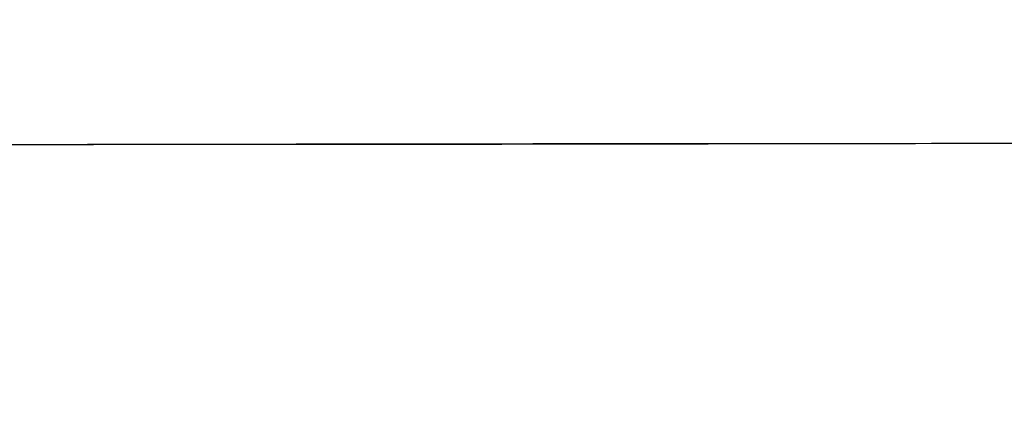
# Model space of a CAD drawing. Header units: millimetres. Extents: x -2852 to 102, y -106 to 97.
# Tile 182 of 256: x -1450 to -1412, y -12 to 3. Entities that reach past the tile are written whole.
import ezdxf

# ---------------------------------------------------------------- set-up
doc = ezdxf.new("R2010")
doc.units = ezdxf.units.MM
doc.header["$MEASUREMENT"] = 0
doc.layers.add('Predefinito', color=5, linetype='Continuous')

msp = doc.modelspace()

# ---------------------------------------------------------------- linework, layer by layer
at = {"layer": 'Predefinito', "extrusion": (-0.001367, 0.999999, 0)}
for points in [[(983.367, 1026.299), (1033.951, 933.904), (1051.093, 904.448), (1068.819, 875.343), (1088.349, 844.957), (1109.189, 814.542), (1120.088, 799.478), (1131.274, 784.626), (1142.741, 770.047), (1154.541, 755.736), (1166.545, 741.9), (1178.925, 728.401), (1191.433, 715.565), (1197.843, 709.301), (1204.361, 703.152), (1210.798, 697.297), (1217.344, 691.567), (1224.005, 685.97), (1230.784, 680.516), (1237.443, 675.397), (1244.219, 670.432), (1251.114, 665.636), (1258.13, 661.02), (1265.006, 656.757), (1271.998, 652.689), (1279.108, 648.829), (1286.336, 645.193), (1293.43, 641.909), (1300.63, 638.866), (1304.269, 637.439), (1307.932, 636.079), (1311.621, 634.787), (1315.334, 633.565), (1319.524, 632.282), (1323.741, 631.09), (1327.982, 629.991), (1332.246, 628.985), (1336.28, 628.121), (1340.331, 627.339), (1344.397, 626.637), (1348.476, 626.015), (1352.54, 625.477), (1356.612, 625.017), (1360.693, 624.634), (1364.78, 624.328), (1368.873, 624.098), (1372.969, 623.942), (1377.067, 623.861), (1381.166, 623.853), (1389.34, 624.051), (1397.501, 624.529), (1405.643, 625.279), (1413.756, 626.292), (1421.825, 627.558), (1429.852, 629.072), (1437.83, 630.826), (1445.754, 632.811), (1453.584, 635.012), (1461.349, 637.429), (1469.045, 640.057), (1476.669, 642.89), (1484.127, 645.886), (1491.506, 649.073), (1498.801, 652.448), (1506.009, 656.005), (1512.971, 659.66), (1519.841, 663.485), (1526.614, 667.477), (1533.286, 671.637), (1539.437, 675.681), (1545.49, 679.871), (1551.44, 684.206), (1557.281, 688.686), (1564.678, 694.709), (1571.871, 700.974), (1575.681, 704.469), (1579.427, 708.031), (1583.109, 711.66), (1586.726, 715.354), (1593.639, 722.79), (1600.298, 730.452), (1606.653, 738.254), (1612.769, 746.245), (1618.65, 754.398), (1624.315, 762.705), (1629.811, 771.198), (1635.117, 779.808), (1640.353, 788.694), (1645.432, 797.672), (1655.203, 815.841), (1710.52, 926.067), (1722.234, 947.605), (1734.908, 969.545), (1758.397, 1007.397), (1761.524, 1012.752), (1762.955, 1015.323), (1764.339, 1017.918), (1765.581, 1020.37), (1766.76, 1022.852), (1767.749, 1025.096), (1768.215, 1026.23), (1768.66, 1027.372)], [(983.367, 1026.299), (1033.951, 933.904), (1051.093, 904.448), (1068.819, 875.343), (1088.349, 844.957), (1109.189, 814.542), (1120.088, 799.478), (1131.274, 784.626), (1142.741, 770.047), (1154.541, 755.736), (1166.545, 741.9), (1178.925, 728.401), (1191.433, 715.565), (1197.843, 709.301), (1204.361, 703.152), (1210.798, 697.297), (1217.344, 691.567), (1224.005, 685.97), (1230.784, 680.516), (1237.443, 675.397), (1244.219, 670.432), (1251.114, 665.636), (1258.13, 661.02), (1265.006, 656.757), (1271.998, 652.689), (1279.108, 648.829), (1286.336, 645.193), (1293.43, 641.909), (1300.63, 638.866), (1304.269, 637.439), (1307.932, 636.079), (1311.621, 634.787), (1315.334, 633.565), (1319.524, 632.282), (1323.741, 631.09), (1327.982, 629.991), (1332.246, 628.985), (1336.28, 628.121), (1340.331, 627.339), (1344.397, 626.637), (1348.476, 626.015), (1352.54, 625.477), (1356.612, 625.017), (1360.693, 624.634), (1364.78, 624.328), (1368.873, 624.098), (1372.969, 623.942), (1377.067, 623.861), (1381.166, 623.853), (1389.34, 624.051), (1397.501, 624.529), (1405.643, 625.279), (1413.756, 626.292), (1421.825, 627.558), (1429.852, 629.072), (1437.83, 630.826), (1445.754, 632.811), (1453.584, 635.012), (1461.349, 637.429), (1469.045, 640.057), (1476.669, 642.89), (1484.127, 645.886), (1491.506, 649.073), (1498.801, 652.448), (1506.009, 656.005), (1512.971, 659.66), (1519.841, 663.485), (1526.614, 667.477), (1533.286, 671.637), (1539.437, 675.681), (1545.49, 679.871), (1551.44, 684.206), (1557.281, 688.686), (1564.678, 694.709), (1571.871, 700.974), (1575.681, 704.469), (1579.427, 708.031), (1583.109, 711.66), (1586.726, 715.354), (1593.639, 722.79), (1600.298, 730.452), (1606.653, 738.254), (1612.769, 746.245), (1618.65, 754.398), (1624.315, 762.705), (1629.811, 771.198), (1635.117, 779.808), (1640.353, 788.694), (1645.432, 797.672), (1655.203, 815.841), (1710.52, 926.067), (1722.234, 947.605), (1734.908, 969.545), (1758.397, 1007.397), (1761.524, 1012.752), (1762.955, 1015.323), (1764.339, 1017.918), (1765.581, 1020.37), (1766.76, 1022.852), (1767.749, 1025.096), (1768.215, 1026.23), (1768.66, 1027.372)], [(977.044, 1023.296), (1027.688, 930.777), (1044.889, 901.207), (1062.687, 871.968), (1082.309, 841.419), (1103.267, 810.81), (1114.235, 795.638), (1125.5, 780.669), (1137.055, 765.964), (1148.955, 751.517), (1161.072, 737.536), (1173.581, 723.881), (1186.234, 710.878), (1192.725, 704.526), (1199.33, 698.285), (1205.858, 692.338), (1212.502, 686.511), (1219.269, 680.815), (1226.162, 675.259), (1232.941, 670.037), (1239.845, 664.967), (1246.879, 660.062), (1254.046, 655.335), (1261.078, 650.963), (1268.239, 646.784), (1275.531, 642.812), (1282.954, 639.064), (1290.251, 635.672), (1297.669, 632.523), (1301.422, 631.044), (1305.203, 629.633), (1309.013, 628.291), (1312.852, 627.02), (1317.186, 625.684), (1321.548, 624.442), (1325.935, 623.297), (1330.343, 622.248), (1334.513, 621.348), (1338.7, 620.531), (1342.902, 619.798), (1347.115, 619.149), (1351.312, 618.586), (1355.516, 618.103), (1359.727, 617.701), (1363.944, 617.378), (1368.164, 617.134), (1372.387, 616.966), (1376.611, 616.876), (1380.834, 616.861), (1389.25, 617.052), (1397.648, 617.531), (1406.019, 618.289), (1414.355, 619.317), (1422.64, 620.606), (1430.877, 622.148), (1439.06, 623.935), (1447.182, 625.958), (1455.203, 628.202), (1463.155, 630.666), (1471.033, 633.345), (1478.834, 636.234), (1486.464, 639.288), (1494.011, 642.537), (1501.471, 645.977), (1508.841, 649.604), (1515.96, 653.33), (1522.985, 657.23), (1529.912, 661.303), (1536.736, 665.546), (1543.03, 669.674), (1549.225, 673.951), (1555.319, 678.379), (1561.304, 682.958), (1568.889, 689.117), (1576.266, 695.526), (1580.173, 699.1), (1584.015, 702.744), (1587.79, 706.456), (1591.499, 710.234), (1598.583, 717.834), (1605.402, 725.662), (1611.903, 733.624), (1618.152, 741.771), (1624.154, 750.073), (1629.926, 758.52), (1635.517, 767.144), (1640.906, 775.874), (1646.215, 784.869), (1651.356, 793.943), (1661.22, 812.264), (1716.516, 922.454), (1728.145, 943.855), (1740.711, 965.629), (1764.196, 1003.476), (1767.419, 1008.976), (1770.366, 1014.359), (1771.688, 1016.949), (1772.962, 1019.604), (1774.047, 1022.041), (1774.568, 1023.29), (1775.071, 1024.56)], [(977.044, 1023.296), (1027.688, 930.777), (1044.889, 901.207), (1062.687, 871.968), (1082.309, 841.419), (1103.267, 810.81), (1114.235, 795.638), (1125.5, 780.669), (1137.055, 765.964), (1148.955, 751.517), (1161.072, 737.536), (1173.581, 723.881), (1186.234, 710.878), (1192.725, 704.526), (1199.33, 698.285), (1205.858, 692.338), (1212.502, 686.511), (1219.269, 680.815), (1226.162, 675.259), (1232.941, 670.037), (1239.845, 664.967), (1246.879, 660.062), (1254.046, 655.335), (1261.078, 650.963), (1268.239, 646.784), (1275.531, 642.812), (1282.954, 639.064), (1290.251, 635.672), (1297.669, 632.523), (1301.422, 631.044), (1305.203, 629.633), (1309.013, 628.291), (1312.852, 627.02), (1317.186, 625.684), (1321.548, 624.442), (1325.935, 623.297), (1330.343, 622.248), (1334.513, 621.348), (1338.7, 620.531), (1342.902, 619.798), (1347.115, 619.149), (1351.312, 618.586), (1355.516, 618.103), (1359.727, 617.701), (1363.944, 617.378), (1368.164, 617.134), (1372.387, 616.966), (1376.611, 616.876), (1380.834, 616.861), (1389.25, 617.052), (1397.648, 617.531), (1406.019, 618.289), (1414.355, 619.317), (1422.64, 620.606), (1430.877, 622.148), (1439.06, 623.935), (1447.182, 625.958), (1455.203, 628.202), (1463.155, 630.666), (1471.033, 633.345), (1478.834, 636.234), (1486.464, 639.288), (1494.011, 642.537), (1501.471, 645.977), (1508.841, 649.604), (1515.96, 653.33), (1522.985, 657.23), (1529.912, 661.303), (1536.736, 665.546), (1543.03, 669.674), (1549.225, 673.951), (1555.319, 678.379), (1561.304, 682.958), (1568.889, 689.117), (1576.266, 695.526), (1580.173, 699.1), (1584.015, 702.744), (1587.79, 706.456), (1591.499, 710.234), (1598.583, 717.834), (1605.402, 725.662), (1611.903, 733.624), (1618.152, 741.771), (1624.154, 750.073), (1629.926, 758.52), (1635.517, 767.144), (1640.906, 775.874), (1646.215, 784.869), (1651.356, 793.943), (1661.22, 812.264), (1716.516, 922.454), (1728.145, 943.855), (1740.711, 965.629), (1764.196, 1003.476), (1767.419, 1008.976), (1770.366, 1014.359), (1771.688, 1016.949), (1772.962, 1019.604), (1774.047, 1022.041), (1774.568, 1023.29), (1775.071, 1024.56)], [(1768.786, 1027.529), (1768.345, 1026.387), (1767.872, 1025.227), (1766.829, 1022.851), (1765.669, 1020.407), (1764.401, 1017.901), (1763.035, 1015.338), (1761.581, 1012.724), (1758.447, 1007.359), (1730.929, 962.685), (1718.578, 940.88), (1707.13, 919.481), (1657.165, 819.479), (1647.371, 801.056), (1637.226, 783.218), (1631.965, 774.526), (1626.549, 765.991), (1620.956, 757.614), (1615.163, 749.4), (1609.147, 741.351), (1602.886, 733.471), (1596.358, 725.762), (1589.541, 718.229), (1582.411, 710.874), (1578.722, 707.264), (1574.947, 703.7), (1571.083, 700.182), (1567.126, 696.711), (1563.075, 693.287), (1558.926, 689.91), (1553.036, 685.329), (1546.963, 680.846), (1540.714, 676.472), (1534.296, 672.212), (1527.718, 668.076), (1520.987, 664.072), (1514.11, 660.207), (1507.096, 656.491), (1499.951, 652.931), (1492.685, 649.535), (1485.303, 646.311), (1477.814, 643.268), (1470.226, 640.414), (1462.546, 637.756), (1454.782, 635.304), (1446.942, 633.065), (1439.032, 631.047), (1431.062, 629.258), (1423.038, 627.707), (1414.968, 626.402), (1406.86, 625.351), (1398.721, 624.561), (1390.559, 624.042), (1382.383, 623.802), (1378.291, 623.788), (1374.198, 623.847), (1370.106, 623.98), (1366.014, 624.188), (1361.924, 624.471), (1357.837, 624.831), (1353.754, 625.268), (1349.676, 625.785), (1345.604, 626.381), (1341.538, 627.058), (1337.48, 627.816), (1333.431, 628.658), (1329.391, 629.583), (1325.362, 630.593), (1321.344, 631.69), (1317.339, 632.873), (1313.665, 634.039), (1310.002, 635.278), (1306.35, 636.59), (1302.711, 637.973), (1299.083, 639.427), (1295.468, 640.95), (1288.273, 644.199), (1281.128, 647.713), (1274.033, 651.484), (1266.99, 655.503), (1259.999, 659.761), (1253.062, 664.252), (1246.179, 668.966), (1239.352, 673.895), (1232.581, 679.031), (1225.868, 684.365), (1219.214, 689.89), (1212.619, 695.597), (1206.084, 701.478), (1199.611, 707.524), (1193.201, 713.727), (1180.572, 726.573), (1168.206, 739.949), (1156.11, 753.788), (1144.293, 768.025), (1132.762, 782.594), (1121.526, 797.427), (1110.593, 812.46), (1089.667, 842.859), (1070.048, 873.26), (1051.801, 903.136), (1034.991, 931.956), (983.404, 1026.1)], [(1768.786, 1027.529), (1768.345, 1026.387), (1767.872, 1025.227), (1766.829, 1022.851), (1765.669, 1020.407), (1764.401, 1017.901), (1763.035, 1015.338), (1761.581, 1012.724), (1758.447, 1007.359), (1730.929, 962.685), (1718.578, 940.88), (1707.13, 919.481), (1657.165, 819.479), (1647.371, 801.056), (1637.226, 783.218), (1631.965, 774.526), (1626.549, 765.991), (1620.956, 757.614), (1615.163, 749.4), (1609.147, 741.351), (1602.886, 733.471), (1596.358, 725.762), (1589.541, 718.229), (1582.411, 710.874), (1578.722, 707.264), (1574.947, 703.7), (1571.083, 700.182), (1567.126, 696.711), (1563.075, 693.287), (1558.926, 689.91), (1553.036, 685.329), (1546.963, 680.846), (1540.714, 676.472), (1534.296, 672.212), (1527.718, 668.076), (1520.987, 664.072), (1514.11, 660.207), (1507.096, 656.491), (1499.951, 652.931), (1492.685, 649.535), (1485.303, 646.311), (1477.814, 643.268), (1470.226, 640.414), (1462.546, 637.756), (1454.782, 635.304), (1446.942, 633.065), (1439.032, 631.047), (1431.062, 629.258), (1423.038, 627.707), (1414.968, 626.402), (1406.86, 625.351), (1398.721, 624.561), (1390.559, 624.042), (1382.383, 623.802), (1378.291, 623.788), (1374.198, 623.847), (1370.106, 623.98), (1366.014, 624.188), (1361.924, 624.471), (1357.837, 624.831), (1353.754, 625.268), (1349.676, 625.785), (1345.604, 626.381), (1341.538, 627.058), (1337.48, 627.816), (1333.431, 628.658), (1329.391, 629.583), (1325.362, 630.593), (1321.344, 631.69), (1317.339, 632.873), (1313.665, 634.039), (1310.002, 635.278), (1306.35, 636.59), (1302.711, 637.973), (1299.083, 639.427), (1295.468, 640.95), (1288.273, 644.199), (1281.128, 647.713), (1274.033, 651.484), (1266.99, 655.503), (1259.999, 659.761), (1253.062, 664.252), (1246.179, 668.966), (1239.352, 673.895), (1232.581, 679.031), (1225.868, 684.365), (1219.214, 689.89), (1212.619, 695.597), (1206.084, 701.478), (1199.611, 707.524), (1193.201, 713.727), (1180.572, 726.573), (1168.206, 739.949), (1156.11, 753.788), (1144.293, 768.025), (1132.762, 782.594), (1121.526, 797.427), (1110.593, 812.46), (1089.667, 842.859), (1070.048, 873.26), (1051.801, 903.136), (1034.991, 931.956), (983.404, 1026.1)], [(989.691, 1029.301), (1040.214, 937.031), (1057.297, 907.69), (1074.952, 878.718), (1094.389, 848.496), (1115.111, 818.274), (1125.94, 803.318), (1137.048, 788.583), (1148.428, 774.129), (1160.127, 759.954), (1172.018, 746.264), (1184.269, 732.922), (1196.632, 720.252), (1202.961, 714.077), (1209.392, 708.019), (1215.738, 702.257), (1222.186, 696.622), (1228.741, 691.124), (1235.405, 685.773), (1241.945, 680.757), (1248.592, 675.898), (1255.348, 671.21), (1262.214, 666.705), (1268.933, 662.552), (1275.757, 658.594), (1282.686, 654.846), (1289.718, 651.322), (1296.609, 648.146), (1303.592, 645.208), (1307.116, 643.834), (1310.662, 642.525), (1314.229, 641.283), (1317.816, 640.11), (1321.862, 638.88), (1325.934, 637.738), (1330.029, 636.685), (1334.148, 635.721), (1338.046, 634.895), (1341.961, 634.146), (1345.892, 633.475), (1349.837, 632.882), (1353.768, 632.369), (1357.709, 631.931), (1361.659, 631.567), (1365.616, 631.278), (1369.581, 631.062), (1373.55, 630.918), (1377.523, 630.846), (1381.498, 630.845), (1389.429, 631.051), (1397.355, 631.528), (1405.267, 632.269), (1413.157, 633.266), (1421.01, 634.511), (1428.826, 635.997), (1436.601, 637.717), (1444.327, 639.664), (1451.964, 641.822), (1459.543, 644.192), (1467.057, 646.769), (1474.503, 649.547), (1481.79, 652.485), (1489.001, 655.61), (1496.131, 658.918), (1503.177, 662.407), (1509.982, 665.99), (1516.697, 669.739), (1523.317, 673.652), (1529.836, 677.728), (1535.844, 681.689), (1541.754, 685.791), (1547.561, 690.033), (1553.257, 694.414), (1560.467, 700.301), (1567.476, 706.423), (1571.188, 709.837), (1574.839, 713.318), (1578.427, 716.865), (1581.953, 720.475), (1588.695, 727.746), (1595.195, 735.243), (1601.403, 742.884), (1607.385, 750.719), (1613.146, 758.723), (1618.704, 766.89), (1624.104, 775.252), (1629.327, 783.742), (1634.49, 792.519), (1639.508, 801.401), (1649.186, 819.418), (1704.525, 929.679), (1716.324, 951.356), (1729.106, 973.46), (1752.598, 1011.318), (1755.63, 1016.527), (1757, 1019.002), (1758.311, 1021.478), (1759.473, 1023.791), (1760.559, 1026.099), (1761.45, 1028.15), (1761.862, 1029.17), (1762.25, 1030.183)], [(989.691, 1029.301), (1040.214, 937.031), (1057.297, 907.69), (1074.952, 878.718), (1094.389, 848.496), (1115.111, 818.274), (1125.94, 803.318), (1137.048, 788.583), (1148.428, 774.129), (1160.127, 759.954), (1172.018, 746.264), (1184.269, 732.922), (1196.632, 720.252), (1202.961, 714.077), (1209.392, 708.019), (1215.738, 702.257), (1222.186, 696.622), (1228.741, 691.124), (1235.405, 685.773), (1241.945, 680.757), (1248.592, 675.898), (1255.348, 671.21), (1262.214, 666.705), (1268.933, 662.552), (1275.757, 658.594), (1282.686, 654.846), (1289.718, 651.322), (1296.609, 648.146), (1303.592, 645.208), (1307.116, 643.834), (1310.662, 642.525), (1314.229, 641.283), (1317.816, 640.11), (1321.862, 638.88), (1325.934, 637.738), (1330.029, 636.685), (1334.148, 635.721), (1338.046, 634.895), (1341.961, 634.146), (1345.892, 633.475), (1349.837, 632.882), (1353.768, 632.369), (1357.709, 631.931), (1361.659, 631.567), (1365.616, 631.278), (1369.581, 631.062), (1373.55, 630.918), (1377.523, 630.846), (1381.498, 630.845), (1389.429, 631.051), (1397.355, 631.528), (1405.267, 632.269), (1413.157, 633.266), (1421.01, 634.511), (1428.826, 635.997), (1436.601, 637.717), (1444.327, 639.664), (1451.964, 641.822), (1459.543, 644.192), (1467.057, 646.769), (1474.503, 649.547), (1481.79, 652.485), (1489.001, 655.61), (1496.131, 658.918), (1503.177, 662.407), (1509.982, 665.99), (1516.697, 669.739), (1523.317, 673.652), (1529.836, 677.728), (1535.844, 681.689), (1541.754, 685.791), (1547.561, 690.033), (1553.257, 694.414), (1560.467, 700.301), (1567.476, 706.423), (1571.188, 709.837), (1574.839, 713.318), (1578.427, 716.865), (1581.953, 720.475), (1588.695, 727.746), (1595.195, 735.243), (1601.403, 742.884), (1607.385, 750.719), (1613.146, 758.723), (1618.704, 766.89), (1624.104, 775.252), (1629.327, 783.742), (1634.49, 792.519), (1639.508, 801.401), (1649.186, 819.418), (1704.525, 929.679), (1716.324, 951.356), (1729.106, 973.46), (1752.598, 1011.318), (1755.63, 1016.527), (1757, 1019.002), (1758.311, 1021.478), (1759.473, 1023.791), (1760.559, 1026.099), (1761.45, 1028.15), (1761.862, 1029.17), (1762.25, 1030.183)], [(983.367, 1026.299), (1033.951, 933.904), (1051.093, 904.448), (1068.819, 875.343), (1088.349, 844.957), (1109.189, 814.542), (1120.088, 799.478), (1131.274, 784.626), (1142.741, 770.047), (1154.541, 755.736), (1166.545, 741.9), (1178.925, 728.401), (1191.433, 715.565), (1197.843, 709.301), (1204.361, 703.152), (1210.798, 697.297), (1217.344, 691.567), (1224.005, 685.97), (1230.784, 680.516), (1237.443, 675.397), (1244.219, 670.432), (1251.114, 665.636), (1258.13, 661.02), (1265.006, 656.757), (1271.998, 652.689), (1279.108, 648.829), (1286.336, 645.193), (1293.43, 641.909), (1300.63, 638.866), (1304.269, 637.439), (1307.932, 636.079), (1311.621, 634.787), (1315.334, 633.565), (1319.524, 632.282), (1323.741, 631.09), (1327.982, 629.991), (1332.246, 628.985), (1336.28, 628.121), (1340.331, 627.339), (1344.397, 626.637), (1348.476, 626.015), (1352.54, 625.477), (1356.612, 625.017), (1360.693, 624.634), (1364.78, 624.328), (1368.873, 624.098), (1372.969, 623.942), (1377.067, 623.861), (1381.166, 623.853), (1389.34, 624.051), (1397.501, 624.529), (1405.643, 625.279), (1413.756, 626.292), (1421.825, 627.558), (1429.852, 629.072), (1437.83, 630.826), (1445.754, 632.811), (1453.584, 635.012), (1461.349, 637.429), (1469.045, 640.057), (1476.669, 642.89), (1484.127, 645.886), (1491.506, 649.073), (1498.801, 652.448), (1506.009, 656.005), (1512.971, 659.66), (1519.841, 663.485), (1526.614, 667.477), (1533.286, 671.637), (1539.437, 675.681), (1545.49, 679.871), (1551.44, 684.206), (1557.281, 688.686), (1564.678, 694.709), (1571.871, 700.974), (1575.681, 704.469), (1579.427, 708.031), (1583.109, 711.66), (1586.726, 715.354), (1593.639, 722.79), (1600.298, 730.452), (1606.653, 738.254), (1612.769, 746.245), (1618.65, 754.398), (1624.315, 762.705), (1629.811, 771.198), (1635.117, 779.808), (1640.353, 788.694), (1645.432, 797.672), (1655.203, 815.841), (1710.52, 926.067), (1722.234, 947.605), (1734.908, 969.545), (1758.397, 1007.397), (1761.524, 1012.752), (1762.955, 1015.323), (1764.339, 1017.918), (1765.581, 1020.37), (1766.76, 1022.852), (1767.749, 1025.096), (1768.215, 1026.23), (1768.66, 1027.372)], [(983.367, 1026.299), (1033.951, 933.904), (1051.093, 904.448), (1068.819, 875.343), (1088.349, 844.957), (1109.189, 814.542), (1120.088, 799.478), (1131.274, 784.626), (1142.741, 770.047), (1154.541, 755.736), (1166.545, 741.9), (1178.925, 728.401), (1191.433, 715.565), (1197.843, 709.301), (1204.361, 703.152), (1210.798, 697.297), (1217.344, 691.567), (1224.005, 685.97), (1230.784, 680.516), (1237.443, 675.397), (1244.219, 670.432), (1251.114, 665.636), (1258.13, 661.02), (1265.006, 656.757), (1271.998, 652.689), (1279.108, 648.829), (1286.336, 645.193), (1293.43, 641.909), (1300.63, 638.866), (1304.269, 637.439), (1307.932, 636.079), (1311.621, 634.787), (1315.334, 633.565), (1319.524, 632.282), (1323.741, 631.09), (1327.982, 629.991), (1332.246, 628.985), (1336.28, 628.121), (1340.331, 627.339), (1344.397, 626.637), (1348.476, 626.015), (1352.54, 625.477), (1356.612, 625.017), (1360.693, 624.634), (1364.78, 624.328), (1368.873, 624.098), (1372.969, 623.942), (1377.067, 623.861), (1381.166, 623.853), (1389.34, 624.051), (1397.501, 624.529), (1405.643, 625.279), (1413.756, 626.292), (1421.825, 627.558), (1429.852, 629.072), (1437.83, 630.826), (1445.754, 632.811), (1453.584, 635.012), (1461.349, 637.429), (1469.045, 640.057), (1476.669, 642.89), (1484.127, 645.886), (1491.506, 649.073), (1498.801, 652.448), (1506.009, 656.005), (1512.971, 659.66), (1519.841, 663.485), (1526.614, 667.477), (1533.286, 671.637), (1539.437, 675.681), (1545.49, 679.871), (1551.44, 684.206), (1557.281, 688.686), (1564.678, 694.709), (1571.871, 700.974), (1575.681, 704.469), (1579.427, 708.031), (1583.109, 711.66), (1586.726, 715.354), (1593.639, 722.79), (1600.298, 730.452), (1606.653, 738.254), (1612.769, 746.245), (1618.65, 754.398), (1624.315, 762.705), (1629.811, 771.198), (1635.117, 779.808), (1640.353, 788.694), (1645.432, 797.672), (1655.203, 815.841), (1710.52, 926.067), (1722.234, 947.605), (1734.908, 969.545), (1758.397, 1007.397), (1761.524, 1012.752), (1762.955, 1015.323), (1764.339, 1017.918), (1765.581, 1020.37), (1766.76, 1022.852), (1767.749, 1025.096), (1768.215, 1026.23), (1768.66, 1027.372)]]:
    msp.add_lwpolyline(points, dxfattribs=at)
at = {"layer": 'Predefinito', "extrusion": (0.978979, 0.001338, -0.203954)}
msp.add_lwpolyline([(-2.777, 317.642), (-2.622, 317.644), (-2.465, 317.649), (-2.307, 317.658), (-2.148, 317.67), (-1.988, 317.687), (-1.827, 317.707), (-1.665, 317.731), (-1.503, 317.759), (-1.34, 317.791), (-1.177, 317.827), (-1.014, 317.868), (-0.851, 317.912), (-0.688, 317.961), (-0.525, 318.014), (-0.362, 318.072), (-0.2, 318.133), (-0.039, 318.2), (0.121, 318.27), (0.28, 318.345), (0.438, 318.424), (0.595, 318.507), (0.749, 318.595), (0.902, 318.687), (1.054, 318.783), (1.203, 318.883), (1.349, 318.987), (1.494, 319.095), (1.635, 319.207), (1.774, 319.323), (1.91, 319.443), (2.043, 319.566), (2.173, 319.692), (2.299, 319.822), (2.422, 319.955), (2.542, 320.091), (2.658, 320.23), (2.77, 320.371), (2.878, 320.516), (2.982, 320.662), (3.082, 320.811), (3.178, 320.963), (3.27, 321.116), (3.358, 321.27), (3.441, 321.427), (3.52, 321.585), (3.595, 321.744), (3.665, 321.904), (3.732, 322.065), (3.793, 322.227), (3.851, 322.39), (3.904, 322.553), (3.953, 322.716), (3.997, 322.879), (4.038, 323.042), (4.074, 323.205), (4.106, 323.368), (4.134, 323.53), (4.158, 323.692), (4.178, 323.853), (4.195, 324.013), (4.207, 324.172), (4.216, 324.33), (4.221, 324.487), (4.223, 324.642), (4.221, 324.797), (4.216, 324.954), (4.207, 325.112), (4.195, 325.271), (4.178, 325.431), (4.158, 325.592), (4.134, 325.753), (4.106, 325.916), (4.074, 326.078), (4.038, 326.241), (3.997, 326.405), (3.953, 326.568), (3.904, 326.731), (3.851, 326.894), (3.793, 327.057), (3.732, 327.219), (3.665, 327.38), (3.595, 327.54), (3.52, 327.699), (3.441, 327.857), (3.358, 328.013), (3.27, 328.168), (3.178, 328.321), (3.082, 328.472), (2.982, 328.621), (2.878, 328.768), (2.77, 328.912), (2.658, 329.054), (2.542, 329.193), (2.422, 329.329), (2.299, 329.462), (2.173, 329.592), (2.043, 329.718), (1.91, 329.841), (1.774, 329.961), (1.635, 330.076), (1.494, 330.188), (1.349, 330.297), (1.203, 330.401), (1.054, 330.501), (0.902, 330.597), (0.749, 330.689), (0.595, 330.776), (0.438, 330.86), (0.28, 330.939), (0.121, 331.014), (-0.039, 331.084), (-0.2, 331.15), (-0.362, 331.212), (-0.525, 331.27), (-0.688, 331.323), (-0.851, 331.372), (-1.014, 331.416), (-1.177, 331.457), (-1.34, 331.493), (-1.503, 331.525), (-1.665, 331.553), (-1.827, 331.577), (-1.988, 331.597), (-2.148, 331.614), (-2.307, 331.626), (-2.465, 331.635), (-2.622, 331.64), (-2.777, 331.642), (-2.932, 331.64), (-3.089, 331.635), (-3.247, 331.626), (-3.406, 331.614), (-3.566, 331.597), (-3.727, 331.577), (-3.888, 331.553), (-4.051, 331.525), (-4.213, 331.493), (-4.376, 331.457), (-4.54, 331.416), (-4.703, 331.372), (-4.866, 331.323), (-5.029, 331.27), (-5.192, 331.212), (-5.354, 331.15), (-5.515, 331.084), (-5.675, 331.014), (-5.834, 330.939), (-5.992, 330.86), (-6.148, 330.776), (-6.303, 330.689), (-6.456, 330.597), (-6.607, 330.501), (-6.756, 330.401), (-6.903, 330.297), (-7.047, 330.188), (-7.189, 330.076), (-7.328, 329.961), (-7.464, 329.841), (-7.597, 329.718), (-7.727, 329.592), (-7.853, 329.462), (-7.976, 329.329), (-8.096, 329.193), (-8.211, 329.054), (-8.323, 328.912), (-8.432, 328.768), (-8.536, 328.621), (-8.636, 328.472), (-8.732, 328.321), (-8.824, 328.168), (-8.911, 328.013), (-8.995, 327.857), (-9.074, 327.699), (-9.149, 327.54), (-9.219, 327.38), (-9.285, 327.219), (-9.347, 327.057), (-9.405, 326.894), (-9.458, 326.731), (-9.507, 326.568), (-9.551, 326.405), (-9.592, 326.241), (-9.628, 326.078), (-9.66, 325.916), (-9.688, 325.753), (-9.712, 325.592), (-9.732, 325.431), (-9.749, 325.271), (-9.761, 325.112), (-9.77, 324.954), (-9.775, 324.797), (-9.777, 324.642), (-9.775, 324.487), (-9.77, 324.33), (-9.761, 324.172), (-9.749, 324.013), (-9.732, 323.853), (-9.712, 323.692), (-9.688, 323.53), (-9.66, 323.368), (-9.628, 323.205), (-9.592, 323.042), (-9.551, 322.879), (-9.507, 322.716), (-9.458, 322.553), (-9.405, 322.39), (-9.347, 322.227), (-9.285, 322.065), (-9.219, 321.904), (-9.149, 321.744), (-9.074, 321.585), (-8.995, 321.427), (-8.911, 321.27), (-8.824, 321.116), (-8.732, 320.963), (-8.636, 320.811), (-8.536, 320.662), (-8.432, 320.516), (-8.323, 320.371), (-8.211, 320.23), (-8.096, 320.091), (-7.976, 319.955), (-7.853, 319.822), (-7.727, 319.692), (-7.597, 319.566), (-7.464, 319.443), (-7.328, 319.323), (-7.189, 319.207), (-7.047, 319.095), (-6.903, 318.987), (-6.756, 318.883), (-6.607, 318.783), (-6.456, 318.687), (-6.303, 318.595), (-6.148, 318.507), (-5.992, 318.424), (-5.834, 318.345), (-5.675, 318.27), (-5.515, 318.2), (-5.354, 318.133), (-5.192, 318.072), (-5.029, 318.014), (-4.866, 317.961), (-4.703, 317.912), (-4.54, 317.868), (-4.376, 317.827), (-4.213, 317.791), (-4.051, 317.759), (-3.888, 317.731), (-3.727, 317.707), (-3.566, 317.687), (-3.406, 317.67), (-3.247, 317.658), (-3.089, 317.649), (-2.932, 317.644), (-2.777, 317.642)], dxfattribs=at)
msp.add_lwpolyline([(-2.777, 317.642), (-2.622, 317.644), (-2.465, 317.649), (-2.307, 317.658), (-2.148, 317.67), (-1.988, 317.687), (-1.827, 317.707), (-1.665, 317.731), (-1.503, 317.759), (-1.34, 317.791), (-1.177, 317.827), (-1.014, 317.868), (-0.851, 317.912), (-0.688, 317.961), (-0.525, 318.014), (-0.362, 318.072), (-0.2, 318.133), (-0.039, 318.2), (0.121, 318.27), (0.28, 318.345), (0.438, 318.424), (0.595, 318.507), (0.749, 318.595), (0.902, 318.687), (1.054, 318.783), (1.203, 318.883), (1.349, 318.987), (1.494, 319.095), (1.635, 319.207), (1.774, 319.323), (1.91, 319.443), (2.043, 319.566), (2.173, 319.692), (2.299, 319.822), (2.422, 319.955), (2.542, 320.091), (2.658, 320.23), (2.77, 320.371), (2.878, 320.516), (2.982, 320.662), (3.082, 320.811), (3.178, 320.963), (3.27, 321.116), (3.358, 321.27), (3.441, 321.427), (3.52, 321.585), (3.595, 321.744), (3.665, 321.904), (3.732, 322.065), (3.793, 322.227), (3.851, 322.39), (3.904, 322.553), (3.953, 322.716), (3.997, 322.879), (4.038, 323.042), (4.074, 323.205), (4.106, 323.368), (4.134, 323.53), (4.158, 323.692), (4.178, 323.853), (4.195, 324.013), (4.207, 324.172), (4.216, 324.33), (4.221, 324.487), (4.223, 324.642), (4.221, 324.797), (4.216, 324.954), (4.207, 325.112), (4.195, 325.271), (4.178, 325.431), (4.158, 325.592), (4.134, 325.753), (4.106, 325.916), (4.074, 326.078), (4.038, 326.241), (3.997, 326.405), (3.953, 326.568), (3.904, 326.731), (3.851, 326.894), (3.793, 327.057), (3.732, 327.219), (3.665, 327.38), (3.595, 327.54), (3.52, 327.699), (3.441, 327.857), (3.358, 328.013), (3.27, 328.168), (3.178, 328.321), (3.082, 328.472), (2.982, 328.621), (2.878, 328.768), (2.77, 328.912), (2.658, 329.054), (2.542, 329.193), (2.422, 329.329), (2.299, 329.462), (2.173, 329.592), (2.043, 329.718), (1.91, 329.841), (1.774, 329.961), (1.635, 330.076), (1.494, 330.188), (1.349, 330.297), (1.203, 330.401), (1.054, 330.501), (0.902, 330.597), (0.749, 330.689), (0.595, 330.776), (0.438, 330.86), (0.28, 330.939), (0.121, 331.014), (-0.039, 331.084), (-0.2, 331.15), (-0.362, 331.212), (-0.525, 331.27), (-0.688, 331.323), (-0.851, 331.372), (-1.014, 331.416), (-1.177, 331.457), (-1.34, 331.493), (-1.503, 331.525), (-1.665, 331.553), (-1.827, 331.577), (-1.988, 331.597), (-2.148, 331.614), (-2.307, 331.626), (-2.465, 331.635), (-2.622, 331.64), (-2.777, 331.642), (-2.932, 331.64), (-3.089, 331.635), (-3.247, 331.626), (-3.406, 331.614), (-3.566, 331.597), (-3.727, 331.577), (-3.888, 331.553), (-4.051, 331.525), (-4.213, 331.493), (-4.376, 331.457), (-4.54, 331.416), (-4.703, 331.372), (-4.866, 331.323), (-5.029, 331.27), (-5.192, 331.212), (-5.354, 331.15), (-5.515, 331.084), (-5.675, 331.014), (-5.834, 330.939), (-5.992, 330.86), (-6.148, 330.776), (-6.303, 330.689), (-6.456, 330.597), (-6.607, 330.501), (-6.756, 330.401), (-6.903, 330.297), (-7.047, 330.188), (-7.189, 330.076), (-7.328, 329.961), (-7.464, 329.841), (-7.597, 329.718), (-7.727, 329.592), (-7.853, 329.462), (-7.976, 329.329), (-8.096, 329.193), (-8.211, 329.054), (-8.323, 328.912), (-8.432, 328.768), (-8.536, 328.621), (-8.636, 328.472), (-8.732, 328.321), (-8.824, 328.168), (-8.911, 328.013), (-8.995, 327.857), (-9.074, 327.699), (-9.149, 327.54), (-9.219, 327.38), (-9.285, 327.219), (-9.347, 327.057), (-9.405, 326.894), (-9.458, 326.731), (-9.507, 326.568), (-9.551, 326.405), (-9.592, 326.241), (-9.628, 326.078), (-9.66, 325.916), (-9.688, 325.753), (-9.712, 325.592), (-9.732, 325.431), (-9.749, 325.271), (-9.761, 325.112), (-9.77, 324.954), (-9.775, 324.797), (-9.777, 324.642), (-9.775, 324.487), (-9.77, 324.33), (-9.761, 324.172), (-9.749, 324.013), (-9.732, 323.853), (-9.712, 323.692), (-9.688, 323.53), (-9.66, 323.368), (-9.628, 323.205), (-9.592, 323.042), (-9.551, 322.879), (-9.507, 322.716), (-9.458, 322.553), (-9.405, 322.39), (-9.347, 322.227), (-9.285, 322.065), (-9.219, 321.904), (-9.149, 321.744), (-9.074, 321.585), (-8.995, 321.427), (-8.911, 321.27), (-8.824, 321.116), (-8.732, 320.963), (-8.636, 320.811), (-8.536, 320.662), (-8.432, 320.516), (-8.323, 320.371), (-8.211, 320.23), (-8.096, 320.091), (-7.976, 319.955), (-7.853, 319.822), (-7.727, 319.692), (-7.597, 319.566), (-7.464, 319.443), (-7.328, 319.323), (-7.189, 319.207), (-7.047, 319.095), (-6.903, 318.987), (-6.756, 318.883), (-6.607, 318.783), (-6.456, 318.687), (-6.303, 318.595), (-6.148, 318.507), (-5.992, 318.424), (-5.834, 318.345), (-5.675, 318.27), (-5.515, 318.2), (-5.354, 318.133), (-5.192, 318.072), (-5.029, 318.014), (-4.866, 317.961), (-4.703, 317.912), (-4.54, 317.868), (-4.376, 317.827), (-4.213, 317.791), (-4.051, 317.759), (-3.888, 317.731), (-3.727, 317.707), (-3.566, 317.687), (-3.406, 317.67), (-3.247, 317.658), (-3.089, 317.649), (-2.932, 317.644), (-2.777, 317.642)], dxfattribs=at)
at = {"layer": 'Predefinito', "extrusion": (0.99633, 0.001362, -0.08558)}
msp.add_lwpolyline([(-2.777, 496.005), (-2.622, 496.007), (-2.465, 496.012), (-2.307, 496.021), (-2.148, 496.034), (-1.988, 496.05), (-1.827, 496.07), (-1.665, 496.094), (-1.503, 496.122), (-1.34, 496.154), (-1.177, 496.191), (-1.014, 496.231), (-0.851, 496.276), (-0.688, 496.324), (-0.525, 496.378), (-0.362, 496.435), (-0.2, 496.497), (-0.039, 496.563), (0.121, 496.633), (0.28, 496.708), (0.438, 496.787), (0.595, 496.871), (0.749, 496.958), (0.902, 497.05), (1.054, 497.146), (1.203, 497.247), (1.349, 497.351), (1.494, 497.459), (1.635, 497.571), (1.774, 497.687), (1.91, 497.806), (2.043, 497.929), (2.173, 498.056), (2.299, 498.185), (2.422, 498.318), (2.542, 498.454), (2.658, 498.593), (2.77, 498.735), (2.878, 498.879), (2.982, 499.026), (3.082, 499.175), (3.178, 499.326), (3.27, 499.479), (3.358, 499.634), (3.441, 499.79), (3.52, 499.948), (3.595, 500.107), (3.665, 500.268), (3.732, 500.429), (3.793, 500.591), (3.851, 500.753), (3.904, 500.916), (3.953, 501.079), (3.997, 501.243), (4.038, 501.406), (4.074, 501.569), (4.106, 501.732), (4.134, 501.894), (4.158, 502.055), (4.178, 502.216), (4.195, 502.376), (4.207, 502.535), (4.216, 502.693), (4.221, 502.85), (4.223, 503.005), (4.221, 503.161), (4.216, 503.317), (4.207, 503.475), (4.195, 503.634), (4.178, 503.794), (4.158, 503.955), (4.134, 504.117), (4.106, 504.279), (4.074, 504.442), (4.038, 504.605), (3.997, 504.768), (3.953, 504.931), (3.904, 505.095), (3.851, 505.258), (3.793, 505.42), (3.732, 505.582), (3.665, 505.743), (3.595, 505.903), (3.52, 506.063), (3.441, 506.22), (3.358, 506.377), (3.27, 506.532), (3.178, 506.685), (3.082, 506.836), (2.982, 506.985), (2.878, 507.131), (2.77, 507.276), (2.658, 507.417), (2.542, 507.556), (2.422, 507.692), (2.299, 507.825), (2.173, 507.955), (2.043, 508.082), (1.91, 508.205), (1.774, 508.324), (1.635, 508.44), (1.494, 508.552), (1.349, 508.66), (1.203, 508.764), (1.054, 508.864), (0.902, 508.96), (0.749, 509.052), (0.595, 509.14), (0.438, 509.223), (0.28, 509.302), (0.121, 509.377), (-0.039, 509.448), (-0.2, 509.514), (-0.362, 509.576), (-0.525, 509.633), (-0.688, 509.686), (-0.851, 509.735), (-1.014, 509.78), (-1.177, 509.82), (-1.34, 509.856), (-1.503, 509.888), (-1.665, 509.916), (-1.827, 509.941), (-1.988, 509.961), (-2.148, 509.977), (-2.307, 509.99), (-2.465, 509.998), (-2.622, 510.004), (-2.777, 510.005), (-2.932, 510.004), (-3.089, 509.998), (-3.247, 509.99), (-3.406, 509.977), (-3.566, 509.961), (-3.727, 509.941), (-3.888, 509.916), (-4.051, 509.888), (-4.213, 509.856), (-4.376, 509.82), (-4.54, 509.78), (-4.703, 509.735), (-4.866, 509.686), (-5.029, 509.633), (-5.192, 509.576), (-5.354, 509.514), (-5.515, 509.448), (-5.675, 509.377), (-5.834, 509.302), (-5.992, 509.223), (-6.148, 509.14), (-6.303, 509.052), (-6.456, 508.96), (-6.607, 508.864), (-6.756, 508.764), (-6.903, 508.66), (-7.047, 508.552), (-7.189, 508.44), (-7.328, 508.324), (-7.464, 508.205), (-7.597, 508.082), (-7.727, 507.955), (-7.853, 507.825), (-7.976, 507.692), (-8.096, 507.556), (-8.211, 507.417), (-8.323, 507.276), (-8.432, 507.131), (-8.536, 506.985), (-8.636, 506.836), (-8.732, 506.685), (-8.824, 506.532), (-8.911, 506.377), (-8.995, 506.22), (-9.074, 506.063), (-9.149, 505.903), (-9.219, 505.743), (-9.285, 505.582), (-9.347, 505.42), (-9.405, 505.258), (-9.458, 505.095), (-9.507, 504.931), (-9.551, 504.768), (-9.592, 504.605), (-9.628, 504.442), (-9.66, 504.279), (-9.688, 504.117), (-9.712, 503.955), (-9.732, 503.794), (-9.749, 503.634), (-9.761, 503.475), (-9.77, 503.317), (-9.775, 503.161), (-9.777, 503.005), (-9.775, 502.85), (-9.77, 502.693), (-9.761, 502.535), (-9.749, 502.376), (-9.732, 502.216), (-9.712, 502.055), (-9.688, 501.894), (-9.66, 501.732), (-9.628, 501.569), (-9.592, 501.406), (-9.551, 501.243), (-9.507, 501.079), (-9.458, 500.916), (-9.405, 500.753), (-9.347, 500.591), (-9.285, 500.429), (-9.219, 500.268), (-9.149, 500.107), (-9.074, 499.948), (-8.995, 499.79), (-8.911, 499.634), (-8.824, 499.479), (-8.732, 499.326), (-8.636, 499.175), (-8.536, 499.026), (-8.432, 498.879), (-8.323, 498.735), (-8.211, 498.593), (-8.096, 498.454), (-7.976, 498.318), (-7.853, 498.185), (-7.727, 498.056), (-7.597, 497.929), (-7.464, 497.806), (-7.328, 497.687), (-7.189, 497.571), (-7.047, 497.459), (-6.903, 497.351), (-6.756, 497.247), (-6.607, 497.146), (-6.456, 497.05), (-6.303, 496.958), (-6.148, 496.871), (-5.992, 496.787), (-5.834, 496.708), (-5.675, 496.633), (-5.515, 496.563), (-5.354, 496.497), (-5.192, 496.435), (-5.029, 496.378), (-4.866, 496.324), (-4.703, 496.276), (-4.54, 496.231), (-4.376, 496.191), (-4.213, 496.154), (-4.051, 496.122), (-3.888, 496.094), (-3.727, 496.07), (-3.566, 496.05), (-3.406, 496.034), (-3.247, 496.021), (-3.089, 496.012), (-2.932, 496.007), (-2.777, 496.005)], dxfattribs=at)
msp.add_lwpolyline([(-2.777, 496.005), (-2.622, 496.007), (-2.465, 496.012), (-2.307, 496.021), (-2.148, 496.034), (-1.988, 496.05), (-1.827, 496.07), (-1.665, 496.094), (-1.503, 496.122), (-1.34, 496.154), (-1.177, 496.191), (-1.014, 496.231), (-0.851, 496.276), (-0.688, 496.324), (-0.525, 496.378), (-0.362, 496.435), (-0.2, 496.497), (-0.039, 496.563), (0.121, 496.633), (0.28, 496.708), (0.438, 496.787), (0.595, 496.871), (0.749, 496.958), (0.902, 497.05), (1.054, 497.146), (1.203, 497.247), (1.349, 497.351), (1.494, 497.459), (1.635, 497.571), (1.774, 497.687), (1.91, 497.806), (2.043, 497.929), (2.173, 498.056), (2.299, 498.185), (2.422, 498.318), (2.542, 498.454), (2.658, 498.593), (2.77, 498.735), (2.878, 498.879), (2.982, 499.026), (3.082, 499.175), (3.178, 499.326), (3.27, 499.479), (3.358, 499.634), (3.441, 499.79), (3.52, 499.948), (3.595, 500.107), (3.665, 500.268), (3.732, 500.429), (3.793, 500.591), (3.851, 500.753), (3.904, 500.916), (3.953, 501.079), (3.997, 501.243), (4.038, 501.406), (4.074, 501.569), (4.106, 501.732), (4.134, 501.894), (4.158, 502.055), (4.178, 502.216), (4.195, 502.376), (4.207, 502.535), (4.216, 502.693), (4.221, 502.85), (4.223, 503.005), (4.221, 503.161), (4.216, 503.317), (4.207, 503.475), (4.195, 503.634), (4.178, 503.794), (4.158, 503.955), (4.134, 504.117), (4.106, 504.279), (4.074, 504.442), (4.038, 504.605), (3.997, 504.768), (3.953, 504.931), (3.904, 505.095), (3.851, 505.258), (3.793, 505.42), (3.732, 505.582), (3.665, 505.743), (3.595, 505.903), (3.52, 506.063), (3.441, 506.22), (3.358, 506.377), (3.27, 506.532), (3.178, 506.685), (3.082, 506.836), (2.982, 506.985), (2.878, 507.131), (2.77, 507.276), (2.658, 507.417), (2.542, 507.556), (2.422, 507.692), (2.299, 507.825), (2.173, 507.955), (2.043, 508.082), (1.91, 508.205), (1.774, 508.324), (1.635, 508.44), (1.494, 508.552), (1.349, 508.66), (1.203, 508.764), (1.054, 508.864), (0.902, 508.96), (0.749, 509.052), (0.595, 509.14), (0.438, 509.223), (0.28, 509.302), (0.121, 509.377), (-0.039, 509.448), (-0.2, 509.514), (-0.362, 509.576), (-0.525, 509.633), (-0.688, 509.686), (-0.851, 509.735), (-1.014, 509.78), (-1.177, 509.82), (-1.34, 509.856), (-1.503, 509.888), (-1.665, 509.916), (-1.827, 509.941), (-1.988, 509.961), (-2.148, 509.977), (-2.307, 509.99), (-2.465, 509.998), (-2.622, 510.004), (-2.777, 510.005), (-2.932, 510.004), (-3.089, 509.998), (-3.247, 509.99), (-3.406, 509.977), (-3.566, 509.961), (-3.727, 509.941), (-3.888, 509.916), (-4.051, 509.888), (-4.213, 509.856), (-4.376, 509.82), (-4.54, 509.78), (-4.703, 509.735), (-4.866, 509.686), (-5.029, 509.633), (-5.192, 509.576), (-5.354, 509.514), (-5.515, 509.448), (-5.675, 509.377), (-5.834, 509.302), (-5.992, 509.223), (-6.148, 509.14), (-6.303, 509.052), (-6.456, 508.96), (-6.607, 508.864), (-6.756, 508.764), (-6.903, 508.66), (-7.047, 508.552), (-7.189, 508.44), (-7.328, 508.324), (-7.464, 508.205), (-7.597, 508.082), (-7.727, 507.955), (-7.853, 507.825), (-7.976, 507.692), (-8.096, 507.556), (-8.211, 507.417), (-8.323, 507.276), (-8.432, 507.131), (-8.536, 506.985), (-8.636, 506.836), (-8.732, 506.685), (-8.824, 506.532), (-8.911, 506.377), (-8.995, 506.22), (-9.074, 506.063), (-9.149, 505.903), (-9.219, 505.743), (-9.285, 505.582), (-9.347, 505.42), (-9.405, 505.258), (-9.458, 505.095), (-9.507, 504.931), (-9.551, 504.768), (-9.592, 504.605), (-9.628, 504.442), (-9.66, 504.279), (-9.688, 504.117), (-9.712, 503.955), (-9.732, 503.794), (-9.749, 503.634), (-9.761, 503.475), (-9.77, 503.317), (-9.775, 503.161), (-9.777, 503.005), (-9.775, 502.85), (-9.77, 502.693), (-9.761, 502.535), (-9.749, 502.376), (-9.732, 502.216), (-9.712, 502.055), (-9.688, 501.894), (-9.66, 501.732), (-9.628, 501.569), (-9.592, 501.406), (-9.551, 501.243), (-9.507, 501.079), (-9.458, 500.916), (-9.405, 500.753), (-9.347, 500.591), (-9.285, 500.429), (-9.219, 500.268), (-9.149, 500.107), (-9.074, 499.948), (-8.995, 499.79), (-8.911, 499.634), (-8.824, 499.479), (-8.732, 499.326), (-8.636, 499.175), (-8.536, 499.026), (-8.432, 498.879), (-8.323, 498.735), (-8.211, 498.593), (-8.096, 498.454), (-7.976, 498.318), (-7.853, 498.185), (-7.727, 498.056), (-7.597, 497.929), (-7.464, 497.806), (-7.328, 497.687), (-7.189, 497.571), (-7.047, 497.459), (-6.903, 497.351), (-6.756, 497.247), (-6.607, 497.146), (-6.456, 497.05), (-6.303, 496.958), (-6.148, 496.871), (-5.992, 496.787), (-5.834, 496.708), (-5.675, 496.633), (-5.515, 496.563), (-5.354, 496.497), (-5.192, 496.435), (-5.029, 496.378), (-4.866, 496.324), (-4.703, 496.276), (-4.54, 496.231), (-4.376, 496.191), (-4.213, 496.154), (-4.051, 496.122), (-3.888, 496.094), (-3.727, 496.07), (-3.566, 496.05), (-3.406, 496.034), (-3.247, 496.021), (-3.089, 496.012), (-2.932, 496.007), (-2.777, 496.005)], dxfattribs=at)

doc.saveas('drawing.dxf')
